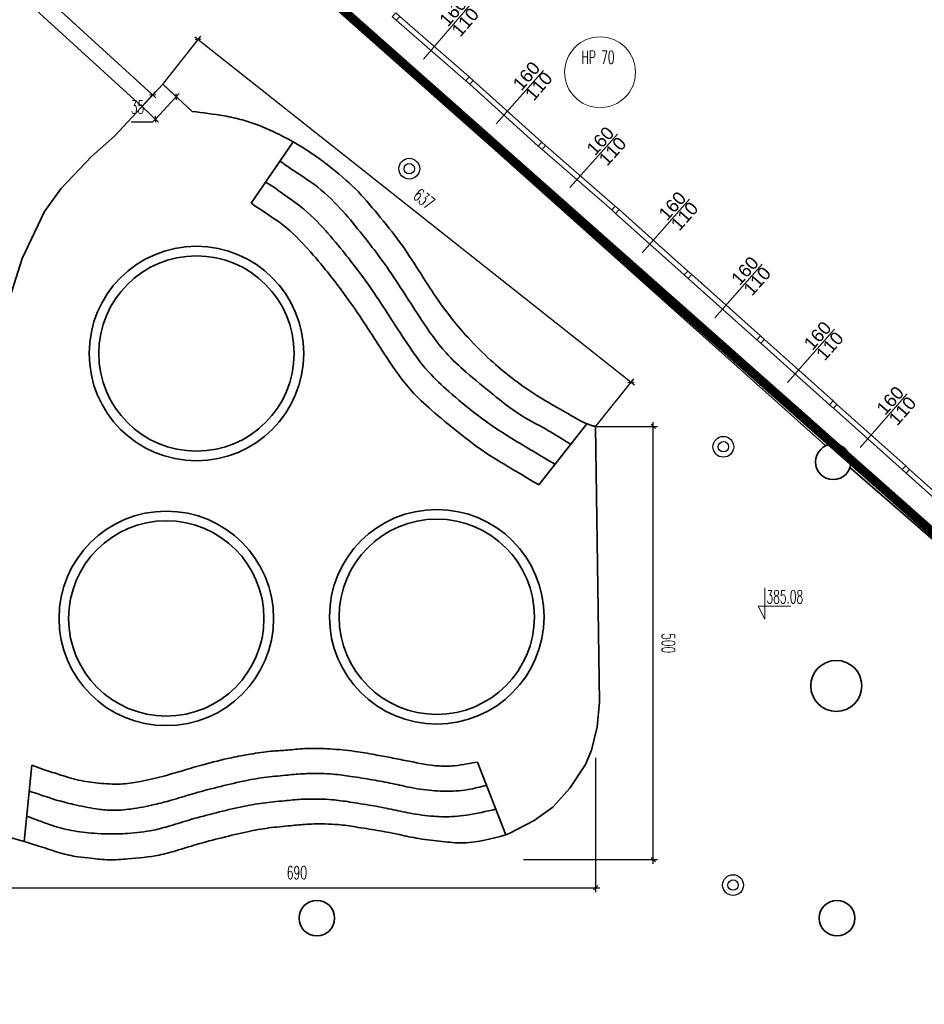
# Model space of a CAD drawing. Header units: millimetres. Extents: x 19887 to 192597, y -14203 to 39042.
# Tile 142 of 256: x 38478 to 39982, y -7601 to -5964. Entities that reach past the tile are written whole.
import ezdxf

# ---------------------------------------------------------------- set-up
doc = ezdxf.new("R2010")
doc.units = ezdxf.units.MM
doc.linetypes.add('DASHED2', pattern=[9.525, 6.35, -3.175])
doc.layers.get('Defpoints').update_dxf_attribs({"color": 4})
for name, color, linetype in [('A_DBA-RAMKI', 6, 'Continuous'), ('A_DBA_WPUSTY SAN', 150, 'Continuous'), ('Wymiarowanie', 3, 'Continuous')]:
    doc.layers.add(name, color=color, linetype=linetype)
for name, color, linetype, lineweight in [('Basen_rzut_poziom_1_obrys', 252, 'Continuous', 35), ('koty wysokościowe', 252, 'Continuous', 0), ('Okna', 252, 'Continuous', 5)]:
    doc.layers.add(name, color=color, linetype=linetype, lineweight=lineweight)
doc.styles.add('ROMANS', font='romans.shx', dxfattribs={"width": 0.6})
doc.styles.get("Standard").update_dxf_attribs({"font": 'arial.ttf'})
doc.dimstyles.new('000001FB70622F18', dxfattribs={"dimtxt": 20, "dimasz": 5, "dimexe": 5, "dimexo": 1, "dimgap": 20, "dimtad": 1, "dimtoh": 1, "dimdec": 0, "dimtxsty": 'Standard', "dimblk": 'OBLIQUE', "dimcen": 0, "dimdle": 5, "dimclrd": 252, "dimclre": 252, "dimclrt": 252, "dimadec": 0, "dimazin": 0, "dimtfac": 1, "dimtdec": 0, "dimtmove": 0, "dimatfit": 3, "dimldrblk": 'OBLIQUE', "dimfxl": 150, "dimfxlon": 1, "dimlwd": 25, "dimlwe": 25, "dimarcsym": 1})

# ---------------------------------------------------------------- blocks, each defined once
blk = doc.blocks.new('_Oblique')
at = {"color": 0, "linetype": 'ByBlock', "lineweight": -2}
blk.add_line((-0.5, -0.5), (0.5, 0.5), dxfattribs=at)
blk = doc.blocks.new('*D776')
at = {"layer": 'Defpoints', "color": 0}
for p in [(2214.6, -1427.4), (1524.8, -1898.2), (2214.6, -1960.2)]:
    blk.add_point(p, dxfattribs=at)
at = {"layer": 'Wymiarowanie', "color": 252, "linetype": 'Continuous', "lineweight": 25}
for p, q in [((2214.6, -1810.2), (2214.6, -1965.2)), ((1524.8, -1899.2), (1524.8, -1965.2)), ((1519.8, -1960.2), (2219.6, -1960.2))]:
    blk.add_line(p, q, dxfattribs=at)
at = {"layer": 'Wymiarowanie', "color": 252, "linetype": 'ByBlock', "lineweight": 25, "xscale": 5, "yscale": 5, "zscale": 5, "rotation": 180}
blk.add_blockref('_Oblique', (1524.8, -1960.2), dxfattribs=at)
at = {"layer": 'Wymiarowanie', "color": 252, "linetype": 'ByBlock', "lineweight": 25, "xscale": 5, "yscale": 5, "zscale": 5}
blk.add_blockref('_Oblique', (2214.6, -1960.2), dxfattribs=at)
at = {"layer": 'Wymiarowanie', "color": 252, "insert": (1869.7, -1942.7), "char_height": 15, "attachment_point": 5, "style": 'ROMANS'}
blk.add_mtext('690', dxfattribs=at)
blk = doc.blocks.new('*D777')
at = {"layer": 'Defpoints', "color": 0}
for p in [(2214.6, -1427.4), (2281.2, -1427.4), (1648.6, -1927.8)]:
    blk.add_point(p, dxfattribs=at)
at = {"layer": 'Wymiarowanie', "color": 252, "linetype": 'Continuous', "lineweight": 25}
for p, q in [((2215.6, -1427.4), (2286.2, -1427.4)), ((2281.2, -1932.8), (2281.2, -1422.4)), ((2131.2, -1927.8), (2286.2, -1927.8))]:
    blk.add_line(p, q, dxfattribs=at)
at = {"layer": 'Wymiarowanie', "color": 252, "linetype": 'ByBlock', "lineweight": 25, "xscale": 5, "yscale": 5, "zscale": 5}
for p, rotation in [((2281.2, -1427.4), 90), ((2281.2, -1927.8), 270)]:
    blk.add_blockref('_Oblique', p, dxfattribs=dict(at, rotation=rotation))
at = {"layer": 'Wymiarowanie', "color": 252, "insert": (2298.7, -1677.6), "char_height": 15, "attachment_point": 5, "rotation": 270, "style": 'ROMANS'}
blk.add_mtext('500', dxfattribs=at)
blk = doc.blocks.new('*D771')
at = {"layer": 'Defpoints', "color": 0}
for p in [(1714.9, -1032), (2255.4, -1376.2), (2214.6, -1427.6)]:
    blk.add_point(p, dxfattribs=at)
at = {"layer": 'Wymiarowanie', "color": 252, "linetype": 'Continuous', "lineweight": 25}
for p, q in [((1715.5, -1031.2), (1758.7, -976.6)), ((1751.7, -977.4), (2259.3, -1379.3)), ((2215.3, -1426.8), (2258.5, -1372.3))]:
    blk.add_line(p, q, dxfattribs=at)
at = {"layer": 'Wymiarowanie', "color": 252, "linetype": 'ByBlock', "lineweight": 25, "xscale": 5, "yscale": 5, "zscale": 5}
for p, rotation in [((1755.6, -980.5), 141.6300601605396), ((2255.4, -1376.2), 321.6300601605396)]:
    blk.add_blockref('_Oblique', p, dxfattribs=dict(at, rotation=rotation))
at = {"layer": 'Wymiarowanie', "color": 252, "insert": (2016.4, -1164.6), "char_height": 15, "attachment_point": 5, "rotation": 321.6301, "style": 'ROMANS'}
blk.add_mtext('637', dxfattribs=at)
blk = doc.blocks.new('*D779')
at = {"layer": 'Defpoints', "color": 0}
for p in [(1230.4, -637.9), (1703.1, -1044.2), (1690.7, -1057.8)]:
    blk.add_point(p, dxfattribs=at)
at = {"layer": 'Wymiarowanie', "color": 252, "linetype": 'Continuous', "lineweight": 25}
for p, q in [((1231.1, -637.1), (1246.2, -620.6)), ((1239.1, -620.9), (1706.8, -1047.6)), ((1691.4, -1057.1), (1706.5, -1040.5))]:
    blk.add_line(p, q, dxfattribs=at)
at = {"layer": 'Wymiarowanie', "color": 252, "linetype": 'ByBlock', "lineweight": 25, "xscale": 5, "yscale": 5, "zscale": 5}
for p, rotation in [((1242.8, -624.3), 137.6250679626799), ((1703.1, -1044.2), 317.6250679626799)]:
    blk.add_blockref('_Oblique', p, dxfattribs=dict(at, rotation=rotation))
at = {"layer": 'Wymiarowanie', "color": 252, "insert": (1484.8, -821.3), "char_height": 15, "attachment_point": 5, "rotation": 317.6251, "style": 'ROMANS'}
blk.add_mtext('623', dxfattribs=at)
blk = doc.blocks.new('*D780')
at = {"layer": 'Defpoints', "color": 0}
for p in [(1714.9, -1032), (1690.7, -1057.8), (1706.2, -1072.3)]:
    blk.add_point(p, dxfattribs=at)
at = {"layer": 'Wymiarowanie', "color": 252, "linetype": 'Continuous', "lineweight": 25}
for p, q in [((1715.6, -1032.6), (1734.1, -1049.9)), ((1733.8, -1042.8), (1706.2, -1072.3)), ((1691.5, -1058.5), (1709.9, -1075.8)), ((1702.8, -1076), (1678.2, -1076)), ((1706.2, -1072.3), (1702.8, -1076))]:
    blk.add_line(p, q, dxfattribs=at)
at = {"layer": 'Wymiarowanie', "color": 252, "linetype": 'ByBlock', "lineweight": 25, "xscale": 5, "yscale": 5, "zscale": 5}
for p, rotation in [((1730.4, -1046.5), 46.93129954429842), ((1706.2, -1072.3), 226.9312995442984)]:
    blk.add_blockref('_Oblique', p, dxfattribs=dict(at, rotation=rotation))
at = {"layer": 'Wymiarowanie', "color": 252, "insert": (1685.5, -1058.5), "char_height": 15, "attachment_point": 5, "style": 'ROMANS'}
blk.add_mtext('35', dxfattribs=at)
blk = doc.blocks.new('A$C7bb86cbb')
at = {"layer": 'Okna', "elevation": 0}
for points in [[(-11164, 10550), (-11123, 10595), (-11079, 10554), (-11119, 10510)], [(-10315, 9811), (-10275, 9856), (-10230, 9816), (-10270, 9771)], [(-9479, 9058), (-9439, 9103), (-9394, 9063), (-9434, 9018)], [(-8630, 8319), (-8590, 8364), (-8546, 8323), (-8586, 8279)], [(-7792, 7570), (-7751, 7614), (-7707, 7573), (-7748, 7529)], [(-6953, 6820), (-6912, 6864), (-6868, 6823), (-6909, 6779)], [(-6114, 6070), (-6073, 6114), (-6029, 6073), (-6070, 6029)], [(-5275, 5320), (-5235, 5364), (-5190, 5323), (-5231, 5279)]]:
    blk.add_lwpolyline(points, close=True, dxfattribs=at)
for points in [[(-10268, 10686), (-10805, 10060)], [(-10315, 9811), (-11119, 10510)], [(-10275, 9856), (-11079, 10554)], [(-9417, 9932), (-9965, 9316)], [(-9439, 9103), (-10230, 9816)], [(-9479, 9058), (-10270, 9771)], [(-8564, 9193), (-9115, 8579)], [(-8630, 8319), (-9434, 9018)], [(-8590, 8364), (-9394, 9063)], [(-7734, 8444), (-8279, 7825)], [(-7751, 7614), (-8546, 8323)], [(-7792, 7570), (-8586, 8279)], [(-6895, 7694), (-7440, 7075)], [(-6953, 6820), (-7748, 7529)], [(-6912, 6864), (-7707, 7573)], [(-6056, 6944), (-6601, 6325)], [(-6114, 6070), (-6909, 6779)], [(-6073, 6114), (-6868, 6823)], [(-5217, 6195), (-5762, 5575)], [(-5275, 5320), (-6070, 6029)], [(-5235, 5364), (-6029, 6073)], [(-4436, 4570), (-5231, 5279)], [(-4396, 4614), (-5190, 5323)]]:
    blk.add_lwpolyline(points, dxfattribs=at)
at = {"layer": 'Okna', "char_height": 150, "width": 335.75, "attachment_point": 3}
for s, insert, rotation in [('160', (-10408, 10789, 0), 49.4019), ('110', (-10266, 10671, 0), 49.4019), ('160', (-9560, 10050, 0), 49.4019), ('110', (-9417, 9932, 0), 49.4019), ('160', (-8702, 9298, 0), 48.0846), ('110', (-8561, 9178, 0), 48.0846), ('160', (-7872, 8548, 0), 48.6566), ('110', (-7731, 8429, 0), 48.6566), ('160', (-7034, 7798, 0), 48.6566), ('110', (-6892, 7679, 0), 48.6566), ('160', (-6195, 7049, 0), 48.6566), ('110', (-6053, 6929, 0), 48.6566), ('160', (-5356, 6299, 0), 48.6566), ('110', (-5215, 6180, 0), 48.6566)]:
    blk.add_mtext(s, dxfattribs=dict(at, insert=insert, rotation=rotation))
blk = doc.blocks.new('G$CC7950608')
at = {"layer": 'A_DBA_WPUSTY SAN'}
for radius in [19.2, 9.6]:
    blk.add_circle((0, 0), radius, dxfattribs=at)
blk = doc.blocks.new('G$CF5E15B28')
at = {"layer": 'Basen_rzut_poziom_1_obrys', "color": 253, "elevation": 0}
for points in [[(1690.7, -1057.8), (1230.9, -638.4)], [(1912.3, -941.3), (2480.5, -1449.8)], [(1554.8, -1906.7), (1524.8, -1898.2), (1532.7, -1794.5), (1530.6, -1664.9), (1521.6, -1519.3), (1517.2, -1436.9), (1518.7, -1385.6), (1526.4, -1320.5), (1533.3, -1292.9), (1552.5, -1233.4), (1578.1, -1179.1), (1597, -1152.8), (1632.4, -1115.5), (1658.8, -1092), (1714.9, -1032), (1748.6, -1063.5)], [(1816.7, -1169.4), (1865.3, -1098.5)], [(2214.6, -1427.4), (2219.2, -1746), (2216.4, -1774.3), (2209.7, -1801.2), (2202.7, -1817.7), (2184.7, -1845.4), (2165.2, -1867.2), (2143.7, -1882.5), (2114.7, -1897.4)], [(2148.9, -1494.7), (2204.6, -1424.4)], [(2508.2, -1474.9), (3059.2, -1953.5)], [(1554.8, -1906.7), (1563.4, -1818.8)], [(2114.7, -1897.4), (2111, -1899.3), (2078, -1815.1)]]:
    blk.add_lwpolyline(points, dxfattribs=at)
at = {"layer": 'Basen_rzut_poziom_1_obrys', "color": 253}
for centre, radius in [((1753.6, -1343.1, 0), 123.9), ((1753.6, -1343.1, 0), 112.8), ((2488.9, -1468.3, 0), 20.4), ((2031.1, -1647.2, 0), 123.9), ((1718.8, -1649.1, 0), 123.9), ((2031.1, -1647.2, 0), 112.8), ((1718.8, -1649.1, 0), 112.8), ((2492.5, -1727.1, 0), 29.5), ((1892.6, -1995.4, 0), 20.5), ((2493.3, -1995.4, 0), 20.5)]:
    blk.add_circle(centre, radius, dxfattribs=at)
for points in [[(1748.6, -1063.5, 0), (1785.6, -1068.6, 0), (1806.9, -1073.3, 0), (1843, -1087, 0), (1865.3, -1098.5, 0)], [(1865.3, -1098.5, 0), (1887.4, -1112.3, 0), (1906.8, -1126.6, 0), (1937.2, -1153, 0), (1962.9, -1182.1, 0), (1989, -1215.4, 0), (2010, -1246.7, 0), (2024.9, -1270, 0), (2046.1, -1299.7, 0), (2066.8, -1324.4, 0), (2093.3, -1350.7, 0), (2116.2, -1370.1, 0), (2152.3, -1395.1, 0), (2186.8, -1415, 0), (2211.1, -1426.6, 0), (2214.6, -1427.4, 0)], [(2148.9, -1494.7, 0), (2133.1, -1485.4, 0), (2111.4, -1472.5, 0), (2087.6, -1457.7, 0), (2055.9, -1434.1, 0), (2025.2, -1408.6, 0), (2001.9, -1386.2, 0), (1973.3, -1347.7, 0), (1934.2, -1288.2, 0), (1902.7, -1246.3, 0), (1879.7, -1219.4, 0), (1849.9, -1191.9, 0), (1826.4, -1176.1, 0), (1816.7, -1169.4, 0)], [(2078, -1815.1, 0), (2066, -1817.1, 0), (2051.4, -1819.3, 0), (2033.9, -1819.6, 0), (1999.1, -1814.1, 0), (1980.2, -1810.4, 0), (1961.8, -1806.9, 0), (1940, -1803.2, 0), (1911.5, -1800.1, 0), (1896.7, -1799.4, 0), (1875.7, -1799.7, 0), (1856.4, -1801.4, 0), (1840, -1802.5, 0), (1816, -1805.9, 0), (1793.9, -1810.1, 0), (1761.2, -1818.1, 0), (1737.5, -1825, 0), (1714.5, -1831.6, 0), (1687.2, -1837.8, 0), (1665.8, -1840.4, 0), (1640.5, -1839.4, 0), (1617.4, -1835.8, 0), (1594.1, -1829.1, 0), (1576, -1823.2, 0), (1563.4, -1818.8, 0)], [(2088.6, -1842, 0), (2067.1, -1846.8, 0), (2053, -1848.4, 0), (2029, -1848.2, 0), (2001.8, -1844.6, 0), (1979.8, -1839.9, 0), (1957, -1835.6, 0), (1932, -1831.6, 0), (1911.8, -1829, 0), (1897, -1828.3, 0), (1876, -1828.6, 0), (1856.7, -1830.3, 0), (1831.5, -1832.9, 0), (1807.4, -1837.2, 0), (1777.9, -1844.1, 0), (1748.3, -1852, 0), (1724.4, -1859.2, 0), (1705.1, -1864.2, 0), (1678, -1869.3, 0), (1654.8, -1870.7, 0), (1637.8, -1869.1, 0), (1611.8, -1864, 0), (1590.6, -1858.5, 0), (1573.4, -1852.8, 0), (1560.9, -1848.6, 0)], [(2099.4, -1869.5, 0), (2065.7, -1876.3, 0), (2051.5, -1877.9, 0), (2027.6, -1877.7, 0), (2000.4, -1874.1, 0), (1978.4, -1869.5, 0), (1955.6, -1865.2, 0), (1930.6, -1861.2, 0), (1910.4, -1858.5, 0), (1895.6, -1857.8, 0), (1874.6, -1858.1, 0), (1855.3, -1859.8, 0), (1830.1, -1862.4, 0), (1805.9, -1866.7, 0), (1776.5, -1873.6, 0), (1746.9, -1881.5, 0), (1723, -1888.7, 0), (1703.7, -1893.7, 0), (1674.3, -1897.5, 0), (1651.3, -1898.1, 0), (1635.5, -1897.3, 0), (1609.2, -1894, 0), (1586.4, -1888.1, 0), (1571.7, -1882.8, 0), (1557.9, -1877.6, 0)], [(2111, -1899.3, 0), (2058.3, -1908.4, 0), (2034.4, -1906.5, 0), (2007.2, -1902.9, 0), (1985.2, -1898.3, 0), (1962.4, -1894, 0), (1937.3, -1890, 0), (1917.2, -1887.3, 0), (1902.4, -1886.6, 0), (1881.3, -1886.9, 0), (1862.1, -1888.6, 0), (1836.9, -1891.2, 0), (1812.7, -1895.5, 0), (1783.3, -1902.4, 0), (1753.7, -1910.3, 0), (1729.8, -1917.5, 0), (1710.5, -1922.5, 0), (1674.3, -1926.8, 0), (1652.5, -1928, 0), (1632.1, -1926.2, 0), (1616.7, -1924.5, 0), (1596, -1919.9, 0), (1574.1, -1912.9, 0), (1554.8, -1906.7, 0)]]:
    blk.add_spline(points, degree=3, dxfattribs=at)
for points, knots in [([(2186, -1447.9, 0), (2184.1, -1446.8, 0), (2174.3, -1440.9, 0), (2155.7, -1429.2, 0), (2125.5, -1414.2, 0), (2096.2, -1390.4, 0), (2066.8, -1366.7, 0), (2037.2, -1339.3, 0), (2008.5, -1297.5, 0), (1978.5, -1248.9, 0), (1946.3, -1206.6, 0), (1919, -1173.8, 0), (1893.8, -1149.4, 0), (1871.1, -1135.6, 0), (1860.4, -1128.2, 0), (1850, -1120.9, 0)], [76.828596, 76.828596, 76.828596, 76.828596, 141.865824, 420.483865, 735.948643, 1149.160925, 1548.458206, 1871.186421, 2351.281276, 3063.414437, 3587.004583, 3940.833154, 4345.998846, 4629.81405, 4735.914031, 4735.914031, 4735.914031, 4735.914031]), ([(2167.7, -1471, 0), (2159.2, -1466.2, 0), (2142.6, -1456.1, 0), (2112.1, -1438.1, 0), (2078.9, -1415.8, 0), (2047.5, -1389.4, 0), (2017.2, -1361.6, 0), (1988.5, -1319.6, 0), (1958.5, -1271.1, 0), (1926.3, -1228.8, 0), (1898.9, -1196, 0), (1873.8, -1171.6, 0), (1851.4, -1157.9, 0), (1843.8, -1151.2, 0), (1833.4, -1145, 0)], [144.340256, 144.340256, 144.340256, 144.340256, 438.256364, 724.666623, 1208.130026, 1634.162576, 1956.890791, 2436.985646, 3149.118807, 3672.708953, 4026.537524, 4431.703216, 4715.51842, 4812.791467, 4812.791467, 4812.791467, 4812.791467])]:
    blk.add_open_spline(points, degree=3, knots=knots, dxfattribs=at)
at = {"layer": 'koty wysokościowe', "color": 253, "elevation": 0}
for points in [[(2409.9, -1613.8), (2409.9, -1650)], [(2402.4, -1635), (2409.9, -1635)], [(2409.9, -1650), (2402.4, -1635)], [(2409.9, -1635), (2439.9, -1635)]]:
    blk.add_lwpolyline(points, dxfattribs=at)
at = {"layer": 'Okna', "color": 253}
blk.add_circle((2219.7, -1018.2, 0), 40.9, dxfattribs=at)
at = {"layer": 'Basen_rzut_poziom_1_obrys', "color": 253, "xscale": 0.1, "yscale": 0.1, "zscale": 0.1}
blk.add_blockref('A$C7bb86cbb', (3096.2, -2009.2, 0), dxfattribs=at)
at = {"layer": 'koty wysokościowe', "color": 253, "insert": (2411.8, -1616.7, 0), "char_height": 15, "width": 21553.284, "attachment_point": 1, "style": 'ROMANS'}
blk.add_mtext('385.08', dxfattribs=at)
at = {"layer": 'Okna', "color": 253, "insert": (2198.3, -993.3, 0), "char_height": 15, "width": 157.291, "attachment_point": 1, "style": 'ROMANS'}
blk.add_mtext('HP 70', dxfattribs=at)
at = {"layer": 'Wymiarowanie', "color": 253}
for p1, p2, distance, picture, middle in [((1230.4, -637.9, 0), (1690.7, -1057.8, 0), 18.4, '*D779', (1484.8, -821.3, 0)), ((1714.9, -1032, 0), (2214.6, -1427.6, 0), 65.6, '*D771', (2016.4, -1164.6, 0)), ((1714.9, -1032, 0), (1690.7, -1057.8, 0), 21.2, '*D780', (1685.5, -1058.5, 0))]:
    dim = blk.add_aligned_dim(p1=p1, p2=p2, distance=distance, dimstyle='000001FB70622F18', override={"dimtxt": 15, "dimgap": 10, "dimtxsty": 'ROMANS'}, dxfattribs=at)
    dim.commit()
    dim.dimension.update_dxf_attribs({"geometry": picture, "text_midpoint": middle})
for base, p1, angle, override, picture, middle in [((2214.6, -1960.2, 0), (1524.8, -1898.2, 0), 0, {"dimtxt": 15, "dimgap": 10, "dimtxsty": 'ROMANS'}, '*D776', (1869.7, -1942.7, 0)), ((2281.2, -1427.4, 0), (1648.6, -1927.8, 0), 90, {"dimtxt": 15, "dimgap": 10, "dimtad": 2, "dimtxsty": 'ROMANS'}, '*D777', (2298.7, -1677.6, 0))]:
    dim = blk.add_linear_dim(base=base, p1=p1, p2=(2214.6, -1427.4, 0), angle=angle, dimstyle='000001FB70622F18', override=override, dxfattribs=at)
    dim.commit()
    dim.dimension.update_dxf_attribs({"geometry": picture, "text_midpoint": middle})

msp = doc.modelspace()

# ---------------------------------------------------------------- linework, layer by layer
at = {"layer": 'A_DBA-RAMKI', "color": 210, "linetype": 'DASHED2', "ltscale": 10, "const_width": 15, "elevation": 0}
msp.add_lwpolyline([(38041, -5070.8), (38492.5, -5463), (38440.9, -5515.1), (38541.6, -5604.8), (38580, -5562.3), (40822.3, -7548.3), (40728.4, -7647.8)], dxfattribs=at)

# ---------------------------------------------------------------- block references
at = {"xscale": 1.44, "yscale": 1.44, "zscale": 1.44}
msp.add_blockref('G$CF5E15B28', (36246.3, -4584.8, 0), dxfattribs=at)
at = {"layer": 'A_DBA_WPUSTY SAN', "xscale": 0.9, "yscale": 0.9, "zscale": 0.9}
for p in [(39125.4, -6211.4, 0), (39647.7, -6674, 0), (39663.8, -7403.1, 0)]:
    msp.add_blockref('G$CC7950608', p, dxfattribs=at)

doc.saveas('drawing.dxf')
